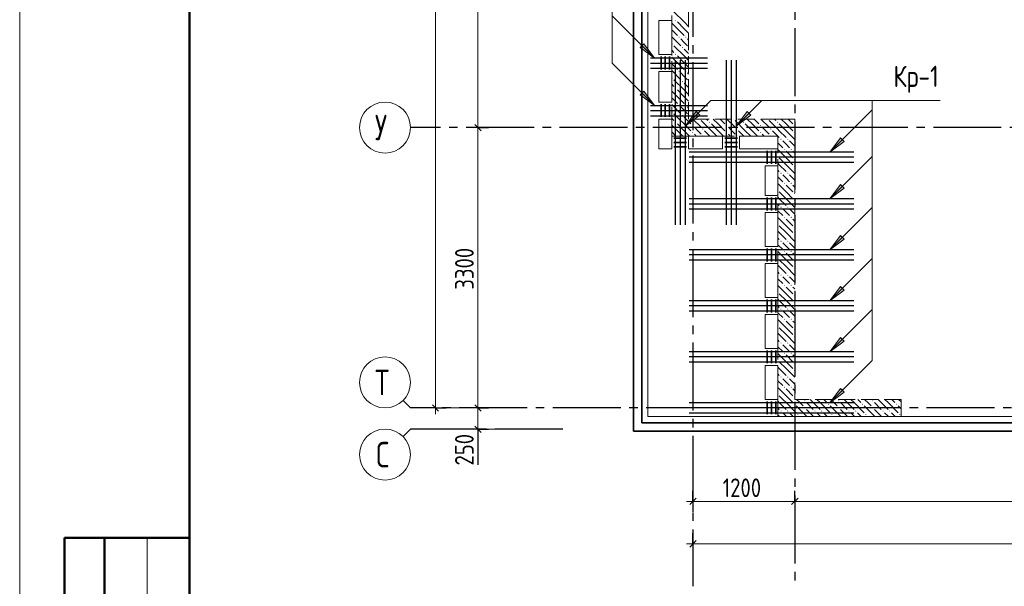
# Model space of a CAD drawing. Header units: millimetres. Extents: x 0 to 31317, y 0 to 42000.
# Tile 2 of 15: x 0 to 11589, y 14930 to 21600. Entities that reach past the tile are written whole.
import ezdxf

# ---------------------------------------------------------------- set-up
doc = ezdxf.new("R2010")
doc.units = ezdxf.units.MM
doc.linetypes.add('______2', pattern=[270, 200, -70])
doc.linetypes.add('______5', pattern=[1100, 800, -100, 100, -100])
for name, color, linetype, lineweight in [('S1 Стержни арматуры фон', 7, 'Continuous', 25), ('Standard', 7, 'Continuous', 25), ('Оси', 40, '______5', 18), ('Позиционная метка номер позиции', 7, 'Continuous', 13), ('Размерная выноска', 7, 'Continuous', 13), ('Ребро вкладыша арматура поперечная AW', 7, 'Continuous', 25)]:
    doc.layers.add(name, color=color, linetype=linetype, lineweight=lineweight)
doc.layers.add('ЖБ Перекрытие верхний уровень', color=7, linetype='Continuous', lineweight=25, true_color=0xe0e0ff)
doc.layers.add('ЖБ Стена верхний уровень', color=7, linetype='Continuous', lineweight=25, true_color=0x006e00)
doc.styles.add('GOST 2.304-81', font='txt')
doc.styles.add('ISOCPEUR', font='txt')

msp = doc.modelspace()

# ---------------------------------------------------------------- hatches: boundary and pattern name
at = {"layer": 'ЖБ Стена верхний уровень', "linetype": 'Continuous', "lineweight": 18, "transparency": 33554687}
for points in [[(7714, 21593), (7721, 21600), (7727, 21593), (7721, 21587)], [(7754, 21393), (7761, 21400), (7767, 21393), (7761, 21387)], [(7834, 21393), (7841, 21400), (7847, 21393), (7841, 21387)], [(7674, 21313), (7681, 21320), (7687, 21313), (7681, 21307)], [(7794, 21273), (7801, 21280), (7807, 21273), (7801, 21267)], [(7714, 21193), (7721, 21200), (7727, 21193), (7721, 21187)], [(7754, 20993), (7761, 21000), (7767, 20993), (7761, 20987)], [(7834, 20993), (7841, 21000), (7847, 20993), (7841, 20987)], [(7674, 20913), (7681, 20920), (7687, 20913), (7681, 20907)], [(7794, 20873), (7801, 20880), (7807, 20873), (7801, 20867)], [(7714, 20793), (7721, 20800), (7727, 20793), (7721, 20787)], [(7674, 20513), (7681, 20520), (7687, 20513), (7681, 20507)], [(7754, 20593), (7761, 20600), (7767, 20593), (7761, 20587)], [(7834, 20593), (7841, 20600), (7847, 20593), (7841, 20587)], [(7714, 20393), (7721, 20400), (7727, 20393), (7721, 20387)], [(7794, 20473), (7801, 20480), (7807, 20473), (7801, 20467)], [(8004, 20430), (8001, 20427), (7998, 20430)], [(8114, 20393), (8121, 20400), (8127, 20393), (8121, 20387)], [(8404, 20430), (8401, 20427), (8398, 20430)], [(8514, 20393), (8521, 20400), (8527, 20393), (8521, 20387)], [(8804, 20430), (8801, 20427), (8798, 20430)], [(8914, 20393), (8921, 20400), (8924, 20397), (8924, 20390), (8921, 20387)], [(7914, 20353), (7921, 20360), (7927, 20353), (7921, 20347)], [(8034, 20313), (8041, 20320), (8047, 20313), (8041, 20307)], [(8314, 20353), (8321, 20360), (8327, 20353), (8321, 20347)], [(8434, 20313), (8441, 20320), (8447, 20313), (8441, 20307)], [(8714, 20353), (8721, 20360), (8727, 20353), (8721, 20347)], [(8834, 20313), (8841, 20320), (8847, 20313), (8841, 20307)], [(8924, 20397), (8927, 20393), (8924, 20390)], [(9114, 20353), (9121, 20360), (9124, 20357), (9124, 20350), (9121, 20347)], [(7914, 20273), (7921, 20280), (7927, 20273), (7921, 20267)], [(8034, 20233), (8041, 20240), (8047, 20233), (8044, 20230), (8038, 20230)], [(8314, 20273), (8321, 20280), (8327, 20273), (8321, 20267)], [(8434, 20233), (8441, 20240), (8447, 20233), (8444, 20230), (8438, 20230)], [(8714, 20273), (8721, 20280), (8727, 20273), (8721, 20267)], [(8834, 20233), (8841, 20240), (8847, 20233), (8844, 20230), (8838, 20230)], [(8954, 20193), (8961, 20200), (8967, 20193), (8961, 20187)], [(9034, 20193), (9041, 20200), (9047, 20193), (9041, 20187)], [(9114, 20273), (9121, 20280), (9124, 20277), (9124, 20270), (9121, 20267)], [(8994, 20073), (9001, 20080), (9007, 20073), (9001, 20067)], [(9074, 20073), (9081, 20080), (9087, 20073), (9081, 20067)], [(8924, 19997), (8927, 19993), (8924, 19990)], [(9114, 19953), (9121, 19960), (9124, 19957), (9124, 19950), (9121, 19947)], [(9114, 19873), (9121, 19880), (9124, 19877), (9124, 19870), (9121, 19867)], [(8954, 19793), (8961, 19800), (8967, 19793), (8961, 19787)], [(9034, 19793), (9041, 19800), (9047, 19793), (9041, 19787)], [(8924, 19597), (8927, 19593), (8924, 19590)], [(8994, 19673), (9001, 19680), (9007, 19673), (9001, 19667)], [(9074, 19673), (9081, 19680), (9087, 19673), (9081, 19667)], [(9114, 19553), (9121, 19560), (9124, 19557), (9124, 19550), (9121, 19547)], [(9114, 19473), (9121, 19480), (9124, 19477), (9124, 19470), (9121, 19467)], [(8954, 19393), (8961, 19400), (8967, 19393), (8961, 19387)], [(9034, 19393), (9041, 19400), (9047, 19393), (9041, 19387)], [(8994, 19273), (9001, 19280), (9007, 19273), (9001, 19267)], [(9074, 19273), (9081, 19280), (9087, 19273), (9081, 19267)], [(8924, 19197), (8927, 19193), (8924, 19190)], [(9114, 19153), (9121, 19160), (9124, 19157), (9124, 19150), (9121, 19147)], [(9114, 19073), (9121, 19080), (9124, 19077), (9124, 19070), (9121, 19067)], [(8954, 18993), (8961, 19000), (8967, 18993), (8961, 18987)], [(9034, 18993), (9041, 19000), (9047, 18993), (9041, 18987)], [(8924, 18797), (8927, 18793), (8924, 18790)], [(8994, 18873), (9001, 18880), (9007, 18873), (9001, 18867)], [(9074, 18873), (9081, 18880), (9087, 18873), (9081, 18867)], [(9114, 18753), (9121, 18760), (9124, 18757), (9124, 18750), (9121, 18747)], [(9114, 18673), (9121, 18680), (9124, 18677), (9124, 18670), (9121, 18667)], [(8954, 18593), (8961, 18600), (8967, 18593), (8961, 18587)], [(9034, 18593), (9041, 18600), (9047, 18593), (9041, 18587)], [(8994, 18473), (9001, 18480), (9007, 18473), (9001, 18467)], [(9074, 18473), (9081, 18480), (9087, 18473), (9081, 18467)], [(8924, 18397), (8927, 18393), (8924, 18390)], [(9114, 18353), (9121, 18360), (9124, 18357), (9124, 18350), (9121, 18347)], [(8954, 18193), (8961, 18200), (8967, 18193), (8961, 18187)], [(9034, 18193), (9041, 18200), (9047, 18193), (9041, 18187)], [(9114, 18273), (9121, 18280), (9124, 18277), (9124, 18270), (9121, 18267)], [(8994, 18073), (9001, 18080), (9007, 18073), (9001, 18067)], [(9074, 18073), (9081, 18080), (9087, 18073), (9081, 18067)], [(8924, 17997), (8927, 17993), (8924, 17990)], [(9114, 17953), (9121, 17960), (9124, 17957), (9124, 17950), (9121, 17947)], [(9114, 17873), (9121, 17880), (9124, 17877), (9124, 17870), (9121, 17867)], [(8954, 17793), (8961, 17800), (8967, 17793), (8961, 17787)], [(9034, 17793), (9041, 17800), (9047, 17793), (9041, 17787)], [(8994, 17673), (9001, 17680), (9007, 17673), (9001, 17667)], [(9074, 17673), (9081, 17680), (9087, 17673), (9081, 17667)], [(8924, 17597), (8927, 17593), (8924, 17590)], [(9114, 17553), (9121, 17560), (9124, 17557), (9124, 17550), (9121, 17547)], [(8954, 17393), (8961, 17400), (8967, 17393), (8961, 17387)], [(9034, 17393), (9041, 17400), (9047, 17393), (9041, 17387)], [(9114, 17473), (9121, 17480), (9124, 17477), (9124, 17470), (9121, 17467)], [(8994, 17273), (9001, 17280), (9007, 17273), (9001, 17267)], [(9074, 17273), (9081, 17280), (9087, 17273), (9081, 17267)], [(8924, 17197), (8927, 17193), (8924, 17190)], [(9114, 17153), (9121, 17160), (9124, 17157), (9124, 17150), (9121, 17147)], [(9114, 17073), (9121, 17080), (9127, 17073), (9121, 17067)], [(9234, 17113), (9241, 17120), (9247, 17113), (9241, 17107)], [(9234, 17033), (9241, 17040), (9247, 17033), (9241, 17027)], [(9514, 17073), (9521, 17080), (9527, 17073), (9521, 17067)], [(9634, 17113), (9641, 17120), (9647, 17113), (9641, 17107)], [(9634, 17033), (9641, 17040), (9647, 17033), (9641, 17027)], [(9914, 17073), (9921, 17080), (9927, 17073), (9921, 17067)], [(10034, 17113), (10041, 17120), (10047, 17113), (10041, 17107)], [(10034, 17033), (10041, 17040), (10047, 17033), (10041, 17027)], [(10314, 17073), (10321, 17080), (10327, 17073), (10321, 17067)], [(8954, 16993), (8961, 17000), (8967, 16993), (8961, 16987)], [(9034, 16993), (9041, 17000), (9047, 16993), (9041, 16987)], [(9154, 16953), (9161, 16960), (9167, 16953), (9161, 16947)], [(9354, 16993), (9361, 17000), (9367, 16993), (9361, 16987)], [(9434, 16993), (9441, 17000), (9447, 16993), (9441, 16987)], [(9554, 16953), (9561, 16960), (9567, 16953), (9561, 16947)], [(9754, 16993), (9761, 17000), (9767, 16993), (9761, 16987)], [(9834, 16993), (9841, 17000), (9847, 16993), (9841, 16987)], [(9954, 16953), (9961, 16960), (9967, 16953), (9961, 16947)], [(10154, 16993), (10161, 17000), (10167, 16993), (10161, 16987)], [(10234, 16993), (10241, 17000), (10247, 16993), (10241, 16987)], [(10354, 16953), (10361, 16960), (10367, 16953), (10361, 16947)]]:
    msp.add_hatch(color=7, dxfattribs=at).paths.add_polyline_path(points, flags=16)
at = {"layer": 'Позиционная метка номер позиции', "linetype": 'Continuous', "lineweight": 13, "transparency": 33554687}
for points in [[(7345, 21315), (7472, 21145), (7303, 21272)], [(7345, 20760), (7472, 20590), (7303, 20717)], [(8004, 20475), (7834, 20348), (7961, 20518)], [(8604, 20475), (8434, 20348), (8561, 20518)], [(9704, 20167), (9534, 20040), (9661, 20210)], [(9704, 19617), (9534, 19490), (9661, 19660)], [(9704, 19017), (9534, 18890), (9661, 19060)], [(9704, 18417), (9534, 18290), (9661, 18460)], [(9704, 17817), (9534, 17690), (9661, 17860)], [(9704, 17217), (9534, 17090), (9661, 17260)], [(9704, 17217), (9534, 17090), (9661, 17260)]]:
    msp.add_hatch(color=7, dxfattribs=at).paths.add_polyline_path(points, flags=16)

# ---------------------------------------------------------------- linework, layer by layer
at = {"layer": 'S1 Стержни арматуры фон', "color": 7, "linetype": 'Continuous', "lineweight": 25, "transparency": 33554687}
for p, q in [((7424, 21150), (8096, 21150)), ((7714, 21124), (7714, 19186)), ((7714, 21124), (7714, 19186)), ((7774, 21124), (7774, 19186)), ((7774, 21124), (7774, 19186)), ((7834, 21124), (7834, 19186)), ((7834, 21124), (7834, 19186)), ((8314, 21124), (8314, 19186)), ((8314, 21124), (8314, 19186)), ((8374, 21124), (8374, 19186)), ((8374, 21124), (8374, 19186)), ((8434, 21124), (8434, 19186)), ((8434, 21124), (8434, 19186)), ((7424, 21090), (8096, 21090)), ((7424, 21030), (8096, 21030)), ((7424, 20590), (8096, 20590)), ((7424, 20530), (8096, 20530)), ((7424, 20470), (8096, 20470)), ((9818, 20040), (7880, 20040)), ((9818, 20040), (7880, 20040)), ((9818, 19980), (7880, 19980)), ((9818, 19980), (7880, 19980)), ((9818, 19920), (7880, 19920)), ((9818, 19920), (7880, 19920)), ((9818, 19490), (7880, 19490)), ((9818, 19490), (7880, 19490)), ((9818, 19430), (7880, 19430)), ((9818, 19430), (7880, 19430)), ((9818, 19370), (7880, 19370)), ((9818, 19370), (7880, 19370)), ((9818, 18890), (7880, 18890)), ((9818, 18890), (7880, 18890)), ((9818, 18830), (7880, 18830)), ((9818, 18830), (7880, 18830)), ((9818, 18770), (7880, 18770)), ((9818, 18770), (7880, 18770)), ((9818, 18290), (7880, 18290)), ((9818, 18290), (7880, 18290)), ((9818, 18230), (7880, 18230)), ((9818, 18230), (7880, 18230)), ((9818, 18170), (7880, 18170)), ((9818, 18170), (7880, 18170)), ((9818, 17690), (7880, 17690)), ((9818, 17690), (7880, 17690)), ((9818, 17630), (7880, 17630)), ((9818, 17630), (7880, 17630)), ((9818, 17570), (7880, 17570)), ((9818, 17570), (7880, 17570)), ((9818, 17090), (7880, 17090)), ((9818, 17090), (7880, 17090)), ((9818, 17030), (7880, 17030)), ((9818, 17030), (7880, 17030)), ((9818, 16970), (7880, 16970)), ((9818, 16970), (7880, 16970))]:
    msp.add_line(p, q, dxfattribs=at)
at = {"layer": 'Standard', "color": 7, "linetype": 'Continuous', "lineweight": 13, "transparency": 33554687}
for p, q in [((5394, 23630), (5394, 20330)), ((5394, 20330), (5394, 17030)), ((4600, 17030), (4512, 17118)), ((4600, 17030), (5802, 17030)), ((4894, 17030), (4894, 16955)), ((5394, 17030), (5394, 16780)), ((4600, 16780), (4512, 16692)), ((4600, 16780), (5802, 16780)), ((5394, 16780), (5394, 16705)), ((7924, 15930), (7849, 15930)), ((7924, 15930), (9124, 15930)), ((9124, 15930), (14624, 15930)), ((1500, 15500), (1500, 9000)), ((7924, 15430), (7849, 15430)), ((7924, 15430), (26374, 15430))]:
    msp.add_line(p, q, dxfattribs=at)
at = {"layer": 'Standard', "color": 251, "linetype": 'Continuous', "lineweight": -3, "true_color": 0x656565, "transparency": 33554687}
for p, q in [((5394, 20330), (5269, 20330)), ((5394, 20330), (5519, 20330)), ((5394, 20330), (5394, 20330)), ((4894, 17030), (4769, 17030)), ((4894, 17030), (5019, 17030)), ((4894, 17030), (4894, 17030)), ((5394, 17030), (5269, 17030)), ((5394, 17030), (5519, 17030)), ((5394, 17030), (5394, 17030)), ((5394, 16780), (5269, 16780)), ((5394, 16780), (5519, 16780)), ((5394, 16780), (5394, 16780)), ((7924, 15930), (7924, 16055)), ((9124, 15930), (9124, 16055)), ((7924, 15930), (7924, 15805)), ((7924, 15930), (7924, 15930)), ((9124, 15930), (9124, 15805)), ((9124, 15930), (9124, 15930)), ((7924, 15430), (7924, 15555)), ((7924, 15430), (7924, 15305)), ((7924, 15430), (7924, 15430))]:
    msp.add_line(p, q, dxfattribs=at)
at = {"layer": 'Standard', "color": 7, "linetype": 'Continuous', "lineweight": 25, "transparency": 33554687}
for p, q in [((5357, 20367), (5431, 20292)), ((4857, 17068), (4931, 16992)), ((5357, 17068), (5431, 16992)), ((5357, 16817), (5431, 16742)), ((7886, 15892), (7961, 15968)), ((9086, 15892), (9161, 15968)), ((7886, 15392), (7961, 15468))]:
    msp.add_line(p, q, dxfattribs=at)
at = {"layer": 'Standard', "color": 7, "linetype": 'Continuous', "lineweight": 50, "transparency": 33554687}
for p, q in [((2000, 15500), (527, 15500)), ((527, 15500), (527, 9000)), ((527, 15500), (527, 9000)), ((1000, 15500), (1000, 9000))]:
    msp.add_line(p, q, dxfattribs=at)
at = {"layer": 'Standard', "color": 7, "linetype": 'Continuous', "lineweight": 13, "transparency": 33554687}
msp.add_lwpolyline([(0, 0), (29700, 0), (29700, 42000), (0, 42000), (0, 0)], close=True, dxfattribs=at)
at = {"layer": 'Standard', "color": 7, "linetype": 'Continuous', "lineweight": 50, "transparency": 33554687}
msp.add_lwpolyline([(2000, 41500), (29200, 41500), (29200, 500), (2000, 500), (2000, 41500)], close=True, dxfattribs=at)
at = {"layer": 'Standard', "color": 254, "linetype": 'Continuous', "lineweight": 35, "true_color": 0xc4c4ff, "transparency": 33554687}
for points in [[(7224, 16755), (25108, 16755), (25108, 38670), (7224, 38670), (7224, 16755)], [(7324, 16855), (25008, 16855), (25008, 38570), (7324, 38570), (7324, 16855)]]:
    msp.add_lwpolyline(points, dxfattribs=at)
at = {"layer": 'Standard', "color": 7, "linetype": 'Continuous', "lineweight": 13, "transparency": 33554687}
msp.add_lwpolyline([(4894, 38070), (4894, 27143), (4894, 27143), (4894, 17030)], dxfattribs=at)
at = {"layer": 'ЖБ Перекрытие верхний уровень', "color": 7, "linetype": 'Continuous', "lineweight": 18, "transparency": 33554687}
for p, q in [((7394, 38500), (7394, 16930)), ((7524, 21190), (7524, 21590)), ((7524, 21590), (7674, 21590)), ((7674, 21590), (7674, 21190)), ((7674, 21190), (7524, 21190)), ((7524, 20630), (7524, 20990)), ((7524, 20990), (7674, 20990)), ((7674, 20990), (7674, 20630)), ((7674, 20630), (7524, 20630)), ((7524, 20080), (7524, 20430)), ((7524, 20430), (7674, 20430)), ((7674, 20430), (7674, 20080)), ((7874, 20080), (7874, 20230)), ((7874, 20230), (8274, 20230)), ((8274, 20230), (8274, 20080)), ((8474, 20080), (8474, 20230)), ((8474, 20230), (8924, 20230)), ((8924, 20230), (8924, 20080)), ((7674, 20080), (7524, 20080)), ((8274, 20080), (7874, 20080)), ((8924, 20080), (8474, 20080)), ((8774, 19530), (8774, 19880)), ((8774, 19880), (8924, 19880)), ((8924, 19880), (8924, 19530)), ((8924, 19530), (8774, 19530)), ((8774, 18930), (8774, 19330)), ((8774, 19330), (8924, 19330)), ((8924, 19330), (8924, 18930)), ((8924, 18930), (8774, 18930)), ((8774, 18330), (8774, 18730)), ((8774, 18730), (8924, 18730)), ((8924, 18730), (8924, 18330)), ((8924, 18330), (8774, 18330)), ((8774, 17730), (8774, 18130)), ((8774, 18130), (8924, 18130)), ((8924, 18130), (8924, 17730)), ((8924, 17730), (8774, 17730)), ((8774, 17130), (8774, 17530)), ((8774, 17530), (8924, 17530)), ((8924, 17530), (8924, 17130)), ((8924, 17130), (8774, 17130)), ((7394, 16930), (22024, 16930))]:
    msp.add_line(p, q, dxfattribs=at)
at = {"layer": 'ЖБ Стена верхний уровень', "color": 251, "linetype": '______2', "lineweight": 13, "true_color": 0x656565, "transparency": 33554687}
for p, q in [((7674, 24350), (7674, 20430)), ((7874, 20430), (7874, 24150)), ((7674, 20430), (7674, 20230)), ((8924, 20430), (7874, 20430)), ((9124, 20430), (8924, 20430)), ((9124, 17130), (9124, 20430)), ((7674, 20230), (8924, 20230)), ((8924, 20230), (8924, 17130)), ((8924, 17130), (8924, 16930)), ((10374, 17130), (9124, 17130)), ((10374, 16930), (10374, 17130)), ((8924, 16930), (10374, 16930))]:
    msp.add_line(p, q, dxfattribs=at)
at = {"layer": 'ЖБ Стена верхний уровень', "color": 9, "linetype": 'Continuous', "lineweight": 18, "true_color": 0xc7c7c7, "transparency": 33554687}
for p, q in [((7821, 21573), (7701, 21693)), ((7741, 21493), (7674, 21560)), ((7741, 21573), (7821, 21493)), ((7821, 21573), (7874, 21520)), ((7674, 21480), (7741, 21413)), ((7741, 21493), (7821, 21413)), ((7821, 21493), (7874, 21440)), ((7674, 21400), (7781, 21293)), ((7821, 21333), (7781, 21373)), ((7861, 21293), (7821, 21333)), ((7861, 21373), (7874, 21360)), ((7674, 21240), (7701, 21213)), ((7821, 21173), (7701, 21293)), ((7821, 21253), (7874, 21200)), ((7741, 21093), (7674, 21160)), ((7741, 21173), (7821, 21093)), ((7741, 21093), (7821, 21013)), ((7821, 21173), (7874, 21120)), ((7821, 21093), (7874, 21040)), ((7674, 21080), (7741, 21013)), ((7674, 21000), (7781, 20893)), ((7821, 20773), (7701, 20893)), ((7821, 20933), (7781, 20973)), ((7861, 20893), (7821, 20933)), ((7861, 20973), (7874, 20960)), ((7674, 20840), (7701, 20813)), ((7741, 20693), (7674, 20760)), ((7741, 20773), (7821, 20693)), ((7821, 20853), (7874, 20800)), ((7821, 20773), (7874, 20720)), ((7674, 20680), (7741, 20613)), ((7741, 20693), (7821, 20613)), ((7821, 20693), (7874, 20640)), ((7674, 20600), (7781, 20493)), ((7821, 20533), (7781, 20573)), ((7861, 20493), (7821, 20533)), ((7861, 20573), (7874, 20560)), ((7674, 20440), (7684, 20430)), ((7684, 20430), (7701, 20413)), ((7764, 20430), (7701, 20493)), ((7821, 20373), (7764, 20430)), ((7821, 20453), (7844, 20430)), ((7844, 20430), (7901, 20373)), ((7924, 20430), (8021, 20333)), ((8141, 20293), (8021, 20413)), ((8084, 20430), (8101, 20413)), ((8221, 20373), (8164, 20430)), ((8244, 20430), (8301, 20373)), ((8324, 20430), (8421, 20333)), ((8541, 20293), (8421, 20413)), ((8484, 20430), (8501, 20413)), ((8621, 20373), (8564, 20430)), ((8644, 20430), (8701, 20373)), ((8724, 20430), (8821, 20333)), ((8924, 20310), (8821, 20413)), ((8884, 20430), (8901, 20413)), ((9021, 20373), (8964, 20430)), ((9044, 20430), (9101, 20373)), ((7741, 20293), (7674, 20360)), ((7741, 20373), (7821, 20293)), ((7741, 20293), (7804, 20230)), ((7821, 20373), (7901, 20293)), ((7821, 20293), (7884, 20230)), ((7981, 20293), (7941, 20333)), ((8021, 20253), (7981, 20293)), ((8061, 20293), (8124, 20230)), ((8141, 20373), (8221, 20293)), ((8141, 20293), (8204, 20230)), ((8221, 20373), (8301, 20293)), ((8221, 20293), (8284, 20230)), ((8381, 20293), (8341, 20333)), ((8421, 20253), (8381, 20293)), ((8461, 20293), (8524, 20230)), ((8541, 20373), (8621, 20293)), ((8541, 20293), (8604, 20230)), ((8621, 20373), (8701, 20293)), ((8621, 20293), (8684, 20230)), ((8781, 20293), (8741, 20333)), ((8821, 20253), (8781, 20293)), ((8861, 20293), (8924, 20230)), ((8941, 20293), (8924, 20310)), ((8941, 20373), (9021, 20293)), ((8941, 20293), (9021, 20213)), ((9021, 20373), (9101, 20293)), ((9021, 20293), (9124, 20190)), ((7674, 20280), (7724, 20230)), ((7941, 20253), (7964, 20230)), ((8341, 20253), (8364, 20230)), ((8741, 20253), (8764, 20230)), ((8924, 20230), (8941, 20213)), ((9021, 20133), (8981, 20173)), ((9061, 20173), (9124, 20110)), ((8924, 20150), (8981, 20093)), ((9021, 19973), (8924, 20070)), ((9061, 20093), (9021, 20133)), ((9021, 20053), (9101, 19973)), ((9101, 20053), (9124, 20030)), ((8941, 19973), (9021, 19893)), ((9021, 19973), (9101, 19893)), ((8941, 19893), (8924, 19910)), ((8924, 19830), (8941, 19813)), ((8941, 19893), (9021, 19813)), ((9021, 19893), (9124, 19790)), ((8924, 19750), (8981, 19693)), ((9021, 19733), (8981, 19773)), ((9061, 19693), (9021, 19733)), ((9061, 19773), (9124, 19710)), ((9021, 19573), (8924, 19670)), ((9021, 19653), (9101, 19573)), ((9101, 19653), (9124, 19630)), ((8941, 19493), (8924, 19510)), ((8941, 19573), (9021, 19493)), ((8941, 19493), (9021, 19413)), ((9021, 19573), (9101, 19493)), ((9021, 19493), (9124, 19390)), ((8924, 19430), (8941, 19413)), ((9021, 19333), (8981, 19373)), ((9061, 19373), (9124, 19310)), ((8924, 19350), (8981, 19293)), ((9021, 19173), (8924, 19270)), ((9061, 19293), (9021, 19333)), ((9021, 19253), (9101, 19173)), ((9101, 19253), (9124, 19230)), ((8941, 19173), (9021, 19093)), ((9021, 19173), (9101, 19093)), ((8941, 19093), (8924, 19110)), ((8924, 19030), (8941, 19013)), ((8941, 19093), (9021, 19013)), ((9021, 19093), (9124, 18990)), ((8924, 18950), (8981, 18893)), ((9021, 18933), (8981, 18973)), ((9061, 18893), (9021, 18933)), ((9061, 18973), (9124, 18910)), ((9021, 18773), (8924, 18870)), ((9021, 18853), (9101, 18773)), ((9101, 18853), (9124, 18830)), ((8941, 18693), (8924, 18710)), ((8941, 18773), (9021, 18693)), ((8941, 18693), (9021, 18613)), ((9021, 18773), (9101, 18693)), ((9021, 18693), (9124, 18590)), ((8924, 18630), (8941, 18613)), ((8924, 18550), (8981, 18493)), ((9021, 18533), (8981, 18573)), ((9061, 18573), (9124, 18510)), ((9021, 18373), (8924, 18470)), ((9061, 18493), (9021, 18533)), ((9021, 18453), (9101, 18373)), ((9101, 18453), (9124, 18430)), ((8941, 18373), (9021, 18293)), ((9021, 18373), (9101, 18293)), ((8941, 18293), (8924, 18310)), ((8924, 18230), (8941, 18213)), ((8941, 18293), (9021, 18213)), ((9021, 18293), (9124, 18190)), ((8924, 18150), (8981, 18093)), ((9021, 18133), (8981, 18173)), ((9061, 18093), (9021, 18133)), ((9061, 18173), (9124, 18110)), ((9021, 17973), (8924, 18070)), ((8941, 17973), (9021, 17893)), ((9021, 18053), (9101, 17973)), ((9021, 17973), (9101, 17893)), ((9101, 18053), (9124, 18030)), ((8941, 17893), (8924, 17910)), ((8941, 17893), (9021, 17813)), ((9021, 17893), (9124, 17790)), ((8924, 17830), (8941, 17813)), ((8924, 17750), (8981, 17693)), ((9021, 17733), (8981, 17773)), ((9061, 17693), (9021, 17733)), ((9061, 17773), (9124, 17710)), ((9021, 17573), (8924, 17670)), ((9021, 17653), (9101, 17573)), ((9101, 17653), (9124, 17630)), ((8941, 17493), (8924, 17510)), ((8941, 17573), (9021, 17493)), ((9021, 17573), (9101, 17493)), ((8924, 17430), (8941, 17413)), ((8941, 17493), (9021, 17413)), ((9021, 17493), (9124, 17390)), ((8924, 17350), (8981, 17293)), ((9021, 17173), (8924, 17270)), ((9021, 17333), (8981, 17373)), ((9061, 17293), (9021, 17333)), ((9061, 17373), (9124, 17310)), ((8941, 17173), (8984, 17130)), ((9021, 17253), (9101, 17173)), ((9021, 17173), (9064, 17130)), ((9101, 17253), (9124, 17230)), ((8941, 17093), (8924, 17110)), ((8941, 17093), (9021, 17013)), ((8984, 17130), (9021, 17093)), ((9021, 17093), (9141, 16973)), ((9064, 17130), (9101, 17093)), ((9141, 17053), (9261, 16933)), ((9181, 17093), (9144, 17130)), ((9221, 17053), (9181, 17093)), ((9261, 17093), (9341, 17013)), ((9341, 17093), (9304, 17130)), ((9341, 17093), (9421, 17013)), ((9384, 17130), (9421, 17093)), ((9421, 17093), (9541, 16973)), ((9464, 17130), (9501, 17093)), ((9541, 17053), (9661, 16933)), ((9581, 17093), (9544, 17130)), ((9621, 17053), (9581, 17093)), ((9661, 17093), (9741, 17013)), ((9741, 17093), (9704, 17130)), ((9741, 17093), (9821, 17013)), ((9784, 17130), (9821, 17093)), ((9821, 17093), (9941, 16973)), ((9864, 17130), (9901, 17093)), ((9941, 17053), (10061, 16933)), ((9981, 17093), (9944, 17130)), ((10021, 17053), (9981, 17093)), ((10061, 17093), (10141, 17013)), ((10141, 17093), (10104, 17130)), ((10141, 17093), (10221, 17013)), ((10184, 17130), (10221, 17093)), ((10221, 17093), (10341, 16973)), ((10264, 17130), (10301, 17093)), ((10341, 17053), (10374, 17020)), ((10374, 17100), (10344, 17130)), ((8924, 17030), (8941, 17013)), ((8924, 16950), (8944, 16930)), ((9021, 16933), (8981, 16973)), ((9024, 16930), (9021, 16933)), ((9061, 16973), (9104, 16930)), ((9181, 16933), (9184, 16930)), ((9261, 17013), (9344, 16930)), ((9421, 16933), (9381, 16973)), ((9424, 16930), (9421, 16933)), ((9461, 16973), (9504, 16930)), ((9581, 16933), (9584, 16930)), ((9661, 17013), (9744, 16930)), ((9821, 16933), (9781, 16973)), ((9824, 16930), (9821, 16933)), ((9861, 16973), (9904, 16930)), ((9981, 16933), (9984, 16930)), ((10061, 17013), (10144, 16930)), ((10221, 16933), (10181, 16973)), ((10224, 16930), (10221, 16933)), ((10261, 16973), (10304, 16930))]:
    msp.add_line(p, q, dxfattribs=at)
at = {"layer": 'Оси', "color": 8, "linetype": '______5', "lineweight": -3, "transparency": 33554687}
for p, q in [((9124, 39100), (9124, 14930)), ((7924, 38700), (7924, 14930)), ((22554, 20330), (4600, 20330)), ((23574, 17030), (4600, 17030)), ((6394, 16780), (4600, 16780))]:
    msp.add_line(p, q, dxfattribs=at)
at = {"layer": 'Оси', "color": 7, "linetype": 'Continuous', "lineweight": 13, "transparency": 33554687}
for centre in [(4300, 20330), (4300, 17330), (4300, 16480)]:
    msp.add_circle(centre, 300, dxfattribs=at)
at = {"layer": 'Позиционная метка номер позиции', "color": 7, "linetype": 'Continuous', "lineweight": 13, "transparency": 33554687}
for p, q in [((7472, 21145), (6972, 21645)), ((7303, 21272), (7345, 21315)), ((7472, 21145), (7303, 21272)), ((7324, 21293), (7313, 21304)), ((7345, 21315), (7472, 21145)), ((7472, 21145), (7472, 21145)), ((7472, 21145), (7472, 21145)), ((7472, 21145), (7472, 21145)), ((7303, 20717), (7345, 20760)), ((7324, 20738), (7313, 20749)), ((7345, 20760), (7472, 20590)), ((7472, 20590), (7303, 20717)), ((7472, 20590), (7472, 20590)), ((7472, 20590), (7472, 20590)), ((7472, 20590), (7472, 20590)), ((7834, 20348), (7961, 20518)), ((7961, 20518), (8004, 20475)), ((8434, 20348), (8561, 20518)), ((8561, 20518), (8604, 20475)), ((8004, 20475), (7834, 20348)), ((7982, 20497), (7993, 20507)), ((8604, 20475), (8434, 20348)), ((8582, 20497), (8593, 20507)), ((7834, 20348), (7834, 20348)), ((7834, 20348), (7834, 20348)), ((7834, 20348), (7834, 20348)), ((8434, 20348), (8434, 20348)), ((8434, 20348), (8434, 20348)), ((8434, 20348), (8434, 20348)), ((9534, 20040), (9661, 20210)), ((9704, 20167), (9534, 20040)), ((9661, 20210), (9704, 20167)), ((9683, 20188), (9693, 20199)), ((9534, 20040), (9534, 20040)), ((9534, 20040), (9534, 20040)), ((9534, 20040), (9534, 20040)), ((9534, 19490), (10034, 19990)), ((9534, 19490), (9661, 19660)), ((9704, 19617), (9534, 19490)), ((9661, 19660), (9704, 19617)), ((9683, 19638), (9693, 19649)), ((9534, 19490), (9534, 19490)), ((9534, 19490), (9534, 19490)), ((9534, 19490), (9534, 19490)), ((9534, 18890), (10034, 19390)), ((9534, 18890), (9661, 19060)), ((9704, 19017), (9534, 18890)), ((9661, 19060), (9704, 19017)), ((9683, 19038), (9693, 19049)), ((9534, 18890), (9534, 18890)), ((9534, 18890), (9534, 18890)), ((9534, 18890), (9534, 18890)), ((9534, 18290), (10034, 18790)), ((9534, 18290), (9661, 18460)), ((9661, 18460), (9704, 18417)), ((9683, 18438), (9693, 18449)), ((9704, 18417), (9534, 18290)), ((9534, 18290), (9534, 18290)), ((9534, 18290), (9534, 18290)), ((9534, 18290), (9534, 18290)), ((9534, 17690), (10034, 18190)), ((9534, 17690), (9661, 17860)), ((9661, 17860), (9704, 17817)), ((9683, 17838), (9693, 17849)), ((9704, 17817), (9534, 17690)), ((9534, 17690), (9534, 17690)), ((9534, 17690), (9534, 17690)), ((9534, 17690), (9534, 17690)), ((9534, 17090), (10034, 17590)), ((9534, 17090), (9661, 17260)), ((9534, 17090), (9661, 17260)), ((9704, 17217), (9534, 17090)), ((9704, 17217), (9534, 17090)), ((9661, 17260), (9704, 17217)), ((9661, 17260), (9704, 17217)), ((9683, 17238), (9693, 17249)), ((9683, 17238), (9693, 17249)), ((9534, 17090), (9534, 17090)), ((9534, 17090), (9534, 17090)), ((9534, 17090), (9534, 17090)), ((9534, 17090), (9534, 17090)), ((9534, 17090), (9534, 17090)), ((9534, 17090), (9534, 17090))]:
    msp.add_line(p, q, dxfattribs=at)
for points in [[(7472, 20590), (6972, 21090), (6972, 24610), (6172, 24610)], [(7834, 20348), (8134, 20648), (10834, 20648)], [(8434, 20348), (8734, 20648), (10834, 20648)], [(9534, 20040), (10034, 20540), (10034, 20648), (10834, 20648)], [(9534, 17090), (10034, 17590), (10034, 20648), (10834, 20648)]]:
    msp.add_lwpolyline(points, dxfattribs=at)
at = {"layer": 'Размерная выноска', "color": 7, "linetype": 'Continuous', "lineweight": 25, "transparency": 33554687}
msp.add_line((5394, 16780), (5394, 16360), dxfattribs=at)
at = {"layer": 'Ребро вкладыша арматура поперечная AW', "color": 7, "linetype": 'Continuous', "lineweight": 35, "transparency": 33554687}
for p, q in [((7549, 21015), (7549, 21165)), ((7599, 21015), (7599, 21165)), ((7649, 21015), (7649, 21165)), ((7549, 20455), (7549, 20605)), ((7599, 20455), (7599, 20605)), ((7649, 20455), (7649, 20605)), ((7849, 20205), (7699, 20205)), ((8449, 20205), (8299, 20205)), ((7849, 20155), (7699, 20155)), ((7849, 20105), (7699, 20105)), ((8449, 20155), (8299, 20155)), ((8449, 20105), (8299, 20105)), ((8799, 20055), (8799, 19905)), ((8849, 20055), (8849, 19905)), ((8899, 20055), (8899, 19905)), ((8799, 19505), (8799, 19355)), ((8849, 19505), (8849, 19355)), ((8899, 19505), (8899, 19355)), ((8799, 18905), (8799, 18755)), ((8849, 18905), (8849, 18755)), ((8899, 18905), (8899, 18755)), ((8799, 18305), (8799, 18155)), ((8849, 18305), (8849, 18155)), ((8899, 18305), (8899, 18155)), ((8799, 17705), (8799, 17555)), ((8849, 17705), (8849, 17555)), ((8899, 17705), (8899, 17555)), ((8799, 17105), (8799, 16955)), ((8849, 17105), (8849, 16955)), ((8899, 17105), (8899, 16955))]:
    msp.add_line(p, q, dxfattribs=at)

# ---------------------------------------------------------------- texts
at = {"layer": 'Standard', "color": 7, "linetype": 'Continuous', "lineweight": 25, "transparency": 33554687, "attachment_point": 7, "style": 'GOST 2.304-81'}
for s, insert, char_height, width in [('Кр-1', (10284, 20740), 250, 675.67), ('1200', (8274, 15980), 220, 625.73)]:
    msp.add_mtext(s, dxfattribs=dict(at, insert=insert, char_height=char_height, width=width))
at = {"layer": 'Standard', "color": 7, "linetype": 'Continuous', "lineweight": 25, "transparency": 33554687, "char_height": 220, "attachment_point": 7, "rotation": 90, "style": 'GOST 2.304-81'}
for s, insert, width in [('3300', (5344, 18422), 641.47), ('250', (5344, 16352), 516.4)]:
    msp.add_mtext(s, dxfattribs=dict(at, insert=insert, width=width))
at = {"layer": 'Оси', "color": 7, "linetype": 'Continuous', "lineweight": 25, "transparency": 33554687, "char_height": 300, "attachment_point": 7, "style": 'ISOCPEUR'}
for s, insert, width in [('\\W0.80;У', (4180, 20180), 359.83), ('\\W0.80;Т', (4180, 17180), 359.83), ('\\W0.78;С', (4195, 16330), 326.41)]:
    msp.add_mtext(s, dxfattribs=dict(at, insert=insert, width=width))

doc.saveas('drawing.dxf')
